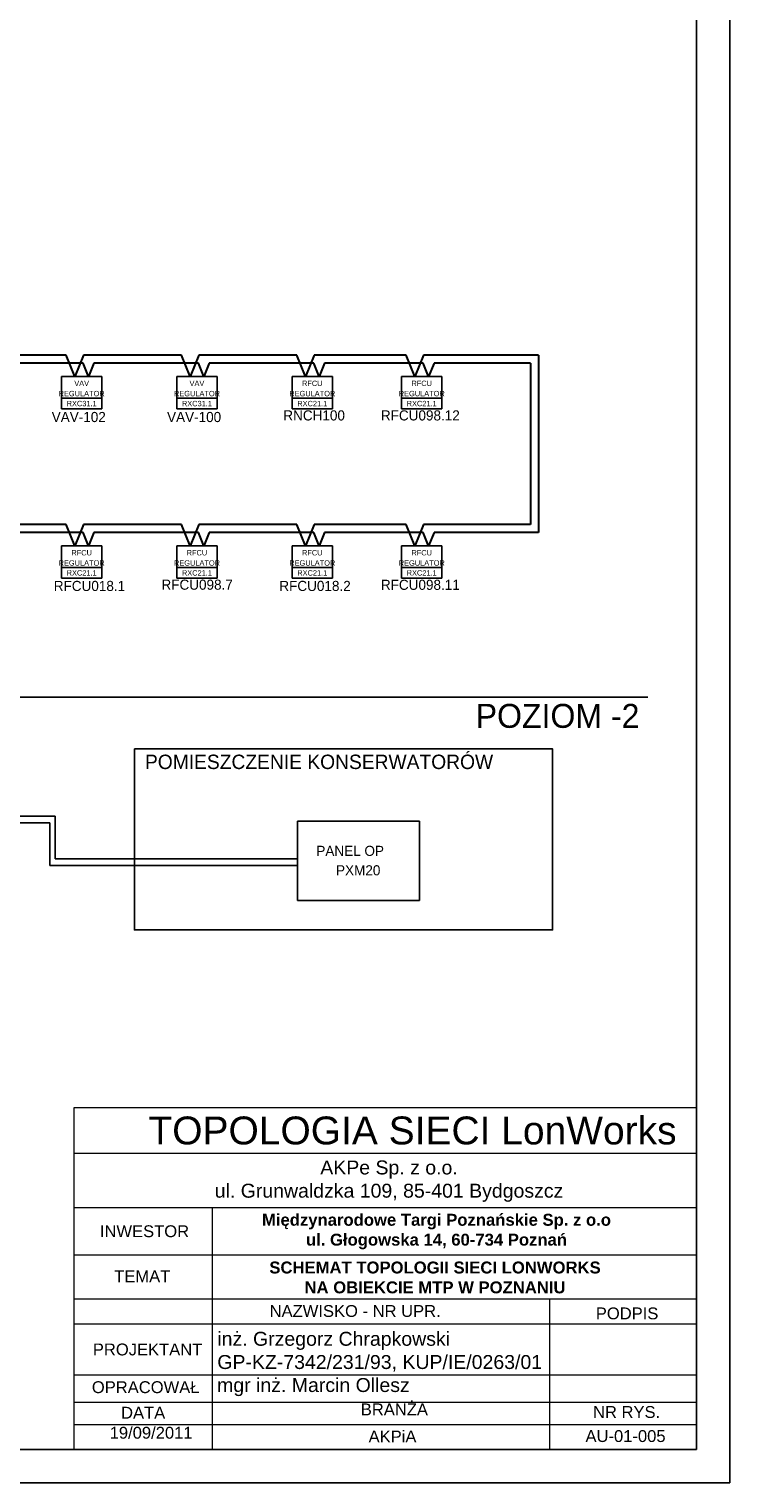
# Model space of a CAD drawing. Header units: millimetres. Extents: x -4295 to 10692, y -6128 to -188.
# Tile 12 of 30: x 592 to 1645, y -5533 to -3348. Entities that reach past the tile are written whole.
import ezdxf
from ezdxf.enums import TextEntityAlignment as Align

# ---------------------------------------------------------------- set-up
doc = ezdxf.new("R2010")
doc.units = ezdxf.units.MM
doc.linetypes.add('ACAD_ISO07W100', pattern=[3, 0, -3])
doc.linetypes.add('DOT2', pattern=[0.125, 0, -0.125])
for name, color, linetype in [('_p_ramka', 7, 'Continuous'), ('AIS_SZAFY', 184, 'Continuous'), ('AIS_tabelka', 184, 'Continuous'), ('AUTOMATYKA_KABLE1', 30, 'Continuous'), ('BACnet_LON', 170, 'Continuous'), ('BMS_podkład', 184, 'DOT2')]:
    doc.layers.add(name, color=color, linetype=linetype)
for name, color, linetype, lineweight in [('ETHERNET', 10, 'Continuous', 30), ('opisy', 7, 'Continuous', 40), ('tabela 100', 8, 'Continuous', 0)]:
    doc.layers.add(name, color=color, linetype=linetype, lineweight=lineweight)
doc.styles.add('VARSOVIA', font='ARIALN.TTF')

msp = doc.modelspace()

# ---------------------------------------------------------------- linework, layer by layer
at = {"layer": '_p_ramka', "color": 0, "lineweight": 25}
msp.add_lwpolyline([(750.6, -4429.9), (1379, -4429.9), (1379, -4701.9), (750.6, -4701.9)], close=True, dxfattribs=at)
at = {"layer": 'AIS_SZAFY'}
for p, q in [((1179, -4538.4), (995.6, -4538.4)), ((995.6, -4657.8), (995.6, -4538.4)), ((1179, -4538.4), (1179, -4657.8)), ((1179, -4657.8), (995.6, -4657.8))]:
    msp.add_line(p, q, dxfattribs=at)
at = {"layer": 'AIS_tabelka'}
for p, q in [((1645.4, -1333.2), (1645.4, -5533.2)), ((1595.4, -1383.2), (1595.4, -5483.2)), ((1595.4, -5483.2), (-3994.6, -5483.2)), ((1645.4, -5533.2), (-4294.6, -5533.2))]:
    msp.add_line(p, q, dxfattribs=at)
at = {"layer": 'AIS_tabelka', "color": 6}
msp.add_line((-3968.1, -4352.4), (1521.9, -4352.4), dxfattribs=at)
at = {"layer": 'AUTOMATYKA_KABLE1'}
for p, q in [((-155.8, -4531.6), (631.8, -4531.1)), ((-147.7, -4541.2), (623.7, -4541.2)), ((623.7, -4605.4), (623.7, -4541.2)), ((631.8, -4595.3), (631.8, -4531.1)), ((623.7, -4605.4), (995.6, -4605.4)), ((631.8, -4595.3), (995.6, -4595.3))]:
    msp.add_line(p, q, dxfattribs=at)
at = {"layer": 'BACnet_LON'}
for p, q in [((641, -3870.4), (701.7, -3870.4)), ((641, -3886.6), (641, -3870.4)), ((641, -3902.8), (641, -3886.6)), ((701.7, -3870.4), (701.7, -3886.6)), ((701.7, -3886.6), (701.7, -3902.8)), ((814.2, -3870.4), (875, -3870.4)), ((814.2, -3886.6), (814.2, -3870.4)), ((814.2, -3902.8), (814.2, -3886.6)), ((875, -3870.4), (875, -3886.6)), ((875, -3886.6), (875, -3902.8)), ((987.5, -3870.4), (1048.2, -3870.4)), ((987.5, -3886.6), (987.5, -3870.4)), ((987.5, -3902.8), (987.5, -3886.6)), ((1048.2, -3870.4), (1048.2, -3886.6)), ((1048.2, -3886.6), (1048.2, -3902.8)), ((1152, -3870.4), (1212.7, -3870.4)), ((1152, -3886.6), (1152, -3870.4)), ((1152, -3902.8), (1152, -3886.6)), ((1212.7, -3870.4), (1212.7, -3886.6)), ((1212.7, -3886.6), (1212.7, -3902.8)), ((641, -3919), (641, -3902.8)), ((641, -3902.8), (701.7, -3902.8)), ((641, -3902.8), (701.7, -3902.8)), ((701.7, -3902.8), (701.7, -3919)), ((814.2, -3919), (814.2, -3902.8)), ((814.2, -3902.8), (875, -3902.8)), ((814.2, -3902.8), (875, -3902.8)), ((875, -3902.8), (875, -3919)), ((987.5, -3919), (987.5, -3902.8)), ((987.5, -3902.8), (1048.2, -3902.8)), ((987.5, -3902.8), (1048.2, -3902.8)), ((1048.2, -3902.8), (1048.2, -3919)), ((1152, -3919), (1152, -3902.8)), ((1152, -3902.8), (1212.7, -3902.8)), ((1152, -3902.8), (1212.7, -3902.8)), ((1212.7, -3902.8), (1212.7, -3919)), ((641, -3919), (701.7, -3919)), ((814.2, -3919), (875, -3919)), ((987.5, -3919), (1048.2, -3919)), ((1152, -3919), (1212.7, -3919)), ((641, -4124.9), (701.7, -4124.9)), ((641, -4141.1), (641, -4124.9)), ((701.7, -4124.9), (701.7, -4141.1)), ((814.2, -4124.9), (875, -4124.9)), ((814.2, -4141.1), (814.2, -4124.9)), ((875, -4124.9), (875, -4141.1)), ((987.5, -4124.9), (1048.2, -4124.9)), ((987.5, -4141.1), (987.5, -4124.9)), ((1048.2, -4124.9), (1048.2, -4141.1)), ((1152, -4124.9), (1212.7, -4124.9)), ((1152, -4141.1), (1152, -4124.9)), ((1212.7, -4124.9), (1212.7, -4141.1)), ((641, -4157.3), (641, -4141.1)), ((701.7, -4141.1), (701.7, -4157.3)), ((814.2, -4157.3), (814.2, -4141.1)), ((875, -4141.1), (875, -4157.3)), ((987.5, -4157.3), (987.5, -4141.1)), ((1048.2, -4141.1), (1048.2, -4157.3)), ((1152, -4157.3), (1152, -4141.1)), ((1212.7, -4141.1), (1212.7, -4157.3)), ((641, -4173.5), (641, -4157.3)), ((641, -4157.3), (701.7, -4157.3)), ((641, -4157.3), (701.7, -4157.3)), ((641, -4173.5), (701.7, -4173.5)), ((701.7, -4157.3), (701.7, -4173.5)), ((814.2, -4173.5), (814.2, -4157.3)), ((814.2, -4157.3), (875, -4157.3)), ((814.2, -4157.3), (875, -4157.3)), ((814.2, -4173.5), (875, -4173.5)), ((875, -4157.3), (875, -4173.5)), ((987.5, -4173.5), (987.5, -4157.3)), ((987.5, -4157.3), (1048.2, -4157.3)), ((987.5, -4157.3), (1048.2, -4157.3)), ((987.5, -4173.5), (1048.2, -4173.5)), ((1048.2, -4157.3), (1048.2, -4173.5)), ((1152, -4173.5), (1152, -4157.3)), ((1152, -4157.3), (1212.7, -4157.3)), ((1152, -4157.3), (1212.7, -4157.3)), ((1152, -4173.5), (1212.7, -4173.5)), ((1212.7, -4157.3), (1212.7, -4173.5))]:
    msp.add_line(p, q, dxfattribs=at)
at = {"layer": 'ETHERNET'}
for p, q in [((648.1, -3838), (509.6, -3838)), ((648.1, -3838), (618.6, -3838)), ((661.1, -3870.4), (648.1, -3838)), ((674, -3838), (661.1, -3870.4)), ((712.4, -3838), (674, -3838)), ((821.4, -3838), (712.4, -3838)), ((821.4, -3838), (791.8, -3838)), ((834.3, -3870.4), (821.4, -3838)), ((847.3, -3838), (834.3, -3870.4)), ((885.6, -3838), (847.3, -3838)), ((994.6, -3838), (885.6, -3838)), ((994.6, -3838), (965.1, -3838)), ((1007.6, -3870.4), (994.6, -3838)), ((1020.5, -3838), (1007.6, -3870.4)), ((1159.1, -3838), (1020.5, -3838)), ((1159.1, -3838), (1129.5, -3838)), ((1172.1, -3870.4), (1159.1, -3838)), ((1185, -3838), (1172.1, -3870.4)), ((1223.4, -3838), (1185, -3838)), ((1357.8, -3838), (1223.4, -3838)), ((1357.8, -3838), (1357.8, -4104.7)), ((673.6, -3850.1), (525.3, -3850.1)), ((673.6, -3850.1), (630.7, -3850.1)), ((681.7, -3870.4), (673.6, -3850.1)), ((689.8, -3850.1), (681.7, -3870.4)), ((728.1, -3850.1), (689.8, -3850.1)), ((846.9, -3850.1), (728.1, -3850.1)), ((846.9, -3850.1), (804, -3850.1)), ((855, -3870.4), (846.9, -3850.1)), ((863.1, -3850.1), (855, -3870.4)), ((901.4, -3850.1), (863.1, -3850.1)), ((1020.1, -3850.1), (901.4, -3850.1)), ((1020.1, -3850.1), (977.2, -3850.1)), ((1028.2, -3870.4), (1020.1, -3850.1)), ((1036.3, -3850.1), (1028.2, -3870.4)), ((1184.6, -3850.1), (1036.3, -3850.1)), ((1184.6, -3850.1), (1141.7, -3850.1)), ((1192.7, -3870.4), (1184.6, -3850.1)), ((1200.8, -3850.1), (1192.7, -3870.4)), ((1239.1, -3850.1), (1200.8, -3850.1)), ((1345.7, -3850.1), (1239.1, -3850.1)), ((1345.7, -3850.1), (1345.7, -4092.5)), ((618.6, -4092.5), (509.6, -4092.5)), ((644.1, -4104.7), (525.3, -4104.7)), ((648.1, -4092.5), (618.6, -4092.5)), ((673.6, -4104.7), (630.7, -4104.7)), ((661.1, -4124.9), (648.1, -4092.5)), ((674, -4092.5), (661.1, -4124.9)), ((681.7, -4124.9), (673.6, -4104.7)), ((712.4, -4092.5), (674, -4092.5)), ((689.8, -4104.7), (681.7, -4124.9)), ((728.1, -4104.7), (689.8, -4104.7)), ((821.4, -4092.5), (712.4, -4092.5)), ((846.9, -4104.7), (728.1, -4104.7)), ((834.3, -4124.9), (821.4, -4092.5)), ((847.3, -4092.5), (834.3, -4124.9)), ((855, -4124.9), (846.9, -4104.7)), ((885.6, -4092.5), (847.3, -4092.5)), ((863.1, -4104.7), (855, -4124.9)), ((901.4, -4104.7), (863.1, -4104.7)), ((994.6, -4092.5), (885.6, -4092.5)), ((994.6, -4092.5), (885.6, -4092.5)), ((1020.1, -4104.7), (901.4, -4104.7)), ((1020.1, -4104.7), (901.4, -4104.7)), ((994.6, -4092.5), (965.1, -4092.5)), ((1020.1, -4104.7), (977.2, -4104.7)), ((1007.6, -4124.9), (994.6, -4092.5)), ((1020.5, -4092.5), (1007.6, -4124.9)), ((1028.2, -4124.9), (1020.1, -4104.7)), ((1129.5, -4092.5), (1020.5, -4092.5)), ((1036.3, -4104.7), (1028.2, -4124.9)), ((1155, -4104.7), (1036.3, -4104.7)), ((1159.1, -4092.5), (1129.5, -4092.5)), ((1184.6, -4104.7), (1141.7, -4104.7)), ((1172.1, -4124.9), (1159.1, -4092.5)), ((1185, -4092.5), (1172.1, -4124.9)), ((1192.7, -4124.9), (1184.6, -4104.7)), ((1223.4, -4092.5), (1185, -4092.5)), ((1200.8, -4104.7), (1192.7, -4124.9)), ((1239.1, -4104.7), (1200.8, -4104.7)), ((1345.7, -4092.5), (1223.4, -4092.5)), ((1357.8, -4104.7), (1239.1, -4104.7))]:
    msp.add_line(p, q, dxfattribs=at)
at = {"layer": 'tabela 100'}
for p, q in [((660.3, -5483.3), (660.3, -4968.8)), ((660.3, -4968.8), (1595.4, -4968.8)), ((1595.4, -5037.9), (660.3, -5037.9)), ((1595.4, -5119.8), (660.8, -5119.8)), ((867.5, -5120.1), (867.5, -5483.2)), ((1595.4, -5191), (660.8, -5191)), ((1595.4, -5256.8), (660.8, -5256.8)), ((1595.4, -5294.6), (660.8, -5294.6)), ((1595.4, -5371.2), (660.1, -5371.2)), ((1595.4, -5412.1), (660.8, -5412.1)), ((1595.4, -5445.9), (660.8, -5445.9))]:
    msp.add_line(p, q, dxfattribs=at)
at = {"layer": 'tabela 100', "color": 7, "linetype": 'ByBlock'}
for p, q in [((1375, -5483.2), (1375, -5256.8)), ((1534.1, -5412.1), (660.8, -5412.1)), ((1534.1, -5412.1), (660.8, -5412.1)), ((1534.1, -5412.1), (660.8, -5412.1))]:
    msp.add_line(p, q, dxfattribs=at)

# ---------------------------------------------------------------- texts
at = {"layer": 'BMS_podkład', "style": 'VARSOVIA'}
for s, p in [('VAV', (671.4, -3880.5)), ('VAV', (844.6, -3880.5)), ('RFCU', (1017.9, -3880.5)), ('RFCU', (1182.3, -3880.5)), ('REGULATOR', (671.4, -3895.9)), ('RXC31.1', (671.4, -3910.9)), ('REGULATOR', (844.7, -3895.9)), ('RXC31.1', (844.6, -3910.9)), ('REGULATOR', (1017.9, -3895.9)), ('RXC21.1', (1017.9, -3910.9)), ('REGULATOR', (1182.4, -3895.9)), ('RXC21.1', (1182.3, -3910.9)), ('REGULATOR', (671.4, -4150.5)), ('RFCU', (671.4, -4135.1)), ('REGULATOR', (844.7, -4150.5)), ('RFCU', (844.6, -4135.1)), ('REGULATOR', (1017.9, -4150.5)), ('RFCU', (1017.9, -4135.1)), ('REGULATOR', (1182.4, -4150.5)), ('RFCU', (1182.3, -4135.1)), ('RXC21.1', (671.4, -4165.4)), ('RXC21.1', (844.6, -4165.4)), ('RXC21.1', (1017.9, -4165.4)), ('RXC21.1', (1182.3, -4165.4))]:
    msp.add_text(s, height=8.1, dxfattribs=at).set_placement(p, align=Align.MIDDLE_CENTER)
at = {"layer": 'BMS_podkład', "color": 4}
for s, p in [('VAV-102', (626.4, -3931.1)), ('VAV-100', (799.7, -3931.1)), ('RNCH100', (974.4, -3928.7)), ('RFCU098.12', (1121, -3928.7)), ('RFCU018.1', (629.5, -4185)), ('RFCU098.7', (791.3, -4183.1)), ('RFCU018.2', (968.4, -4185)), ('RFCU098.11', (1121, -4183.3)), ('PANEL OP', (1024, -4583.2))]:
    msp.add_text(s, height=15.19, dxfattribs=at).set_placement(p, align=Align.MIDDLE_LEFT)
at = {"layer": 'BMS_podkład'}
msp.add_text('PXM20', height=15.19, dxfattribs=at).set_placement((1053.6, -4612.4), align=Align.MIDDLE_LEFT)
at = {"layer": 'opisy', "linetype": 'ACAD_ISO07W100', "attachment_point": 1}
for s, insert, char_height, width in [('POZIOM -2', (1263.4, -4362.3), 36, 642.002), ('POMIESZCZENIE KONSERWATORÓW', (766.5, -4438.6), 21.6, 522.859)]:
    msp.add_mtext(s, dxfattribs=dict(at, insert=insert, char_height=char_height, width=width))
at = {"layer": 'tabela 100', "linetype": 'Continuous'}
for s, insert, char_height, width, attachment_point in [('{\\fArial|b0|i0|c238|p34;TOPOLOGIA SIECI LonWorks}', (771.7, -4982.5), 41.898, 956.737, 1), ('{\\fArial|b0|i0|c238|p34;AKPe Sp. z o.o. \\Pul. Grunwaldzka 109, 85-401 Bydgoszcz}', (1133.2, -5048.6), 20.949, 602.444, 2), ('{\\fArial|b1|i0|c238|p34;Międzynarodowe Targi Poznańskie Sp. z o.o \\Pul. Głogowska 14, 60-734 Poznań}', (1204.5, -5155.4), 17.92, 922.798, 5), ('{\\fArial|b0|i0|c238|p34;INWESTOR}', (698.8, -5146), 17.807, 151.923, 1), ('{\\fArial|b1|i0|c238|p34;SCHEMAT TOPOLOGII SIECI LONWORKS \\PNA OBIEKCIE MTP W POZNANIU}', (1202.3, -5224.5), 17.92, 660.48, 5), ('{\\fArial|b0|i0|c238|p34;TEMAT}', (720.3, -5213.7), 17.807, 151.923, 1), ('{\\fArial|b0|i0|c238|p34;NAZWISKO - NR UPR.}', (953.8, -5265.9), 17.807, 283.046, 1), ('{\\fArial|b0|i0|c238|p34;PODPIS}', (1443.9, -5269.5), 17.807, 168.05, 1), ('{\\fArial|b0|i0|c238|p34;inż. Grzegorz Chrapkowski \\PGP-KZ-7342/231/93, KUP/IE/0263/01}', (875.2, -5306.1), 20.949, 486.358, 1), ('{\\fArial|b0|i0|c238|p34;PROJEKTANT}', (688.2, -5323.7), 17.807, 168.05, 1), ('{\\fArial|b0|i0|c238|p34;mgr inż. Marcin Ollesz}', (874.9, -5375.6), 20.949, 313.085, 1), ('{\\fArial|b0|i0|c238|p34;OPRACOWAŁ}', (686.7, -5380.4), 17.807, 174.426, 1), ('{\\fArial|b0|i0|c238|p34;DATA}', (730.6, -5418.8), 17.807, 88.595, 1), ('{\\fArial|b0|i0|c238|p34;BRANŻA}', (1090.8, -5413.8), 17.807, 151.923, 1), ('{\\fArial|b0|i0|c238|p34;NR RYS.}', (1439.7, -5417.7), 17.807, 192.382, 1), ('{\\fArial|b0|i0|c238|p34;19/09/2011}', (713.5, -5448.9), 17.807, 274.358, 1), ('{\\fArial|b0|i0|c238|p34;AKPiA}', (1102.5, -5454.5), 17.807, 187.464, 1), ('{\\fArial|b0|i0|c238|p34;AU-01-005}', (1428.4, -5453.9), 17.807, 71.252, 1)]:
    msp.add_mtext(s, dxfattribs=dict(at, insert=insert, char_height=char_height, width=width, attachment_point=attachment_point))

doc.saveas('drawing.dxf')
